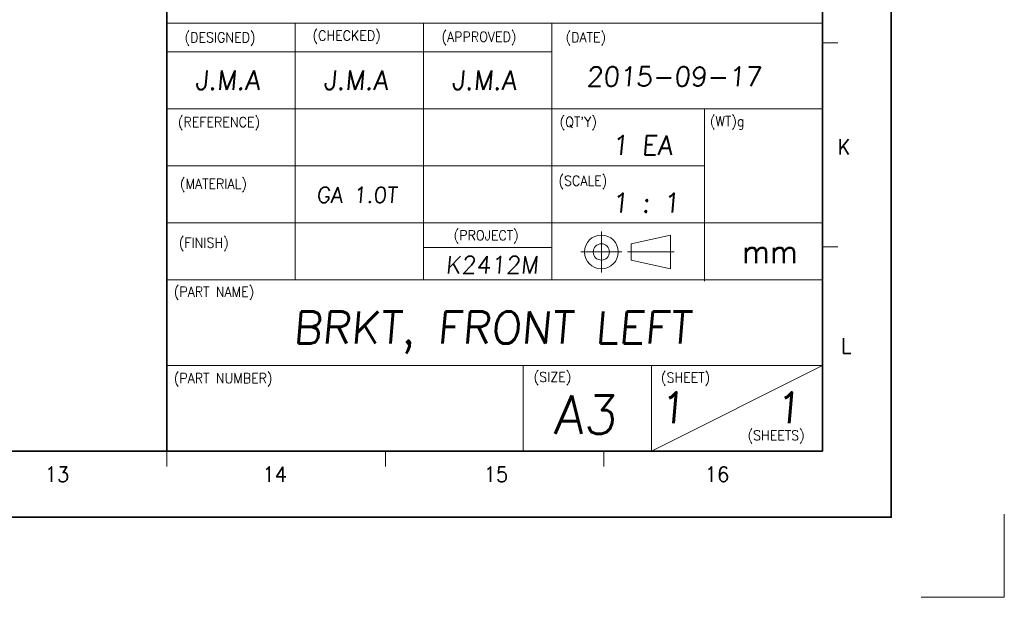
# Model space of a CAD drawing. Header units: millimetres. Extents: x 4497 to 13960, y 12291 to 16372.
# Tile 3 of 217: x 4839 to 4953, y 12291 to 12358. Entities that reach past the tile are written whole.
import ezdxf
from ezdxf.enums import TextEntityAlignment as Align

# ---------------------------------------------------------------- set-up
doc = ezdxf.new("R2010")
doc.units = ezdxf.units.MM
doc.header["$LTSCALE"] = 0.8
doc.linetypes.add('CENTER', pattern=[50.8, 31.75, -6.35, 6.35, -6.35])
doc.layers.get('0').update_dxf_attribs({"linetype": 'CONTINUOUS', "lineweight": 0})
doc.layers.add('1', color=2, linetype='CENTER', lineweight=0)
doc.layers.add('2', color=3, linetype='CONTINUOUS', lineweight=0)
doc.styles.get("Standard").update_dxf_attribs({"font": 'romans.shx', "width": 0.8, "oblique": 5, "bigfont": 'whgtxt.shx'})

msp = doc.modelspace()

# ---------------------------------------------------------------- linework, layer by layer
at = {"color": 7, "linetype": 'Continuous', "lineweight": 35}
for p, q in [((4931.827, 12308.238), (4931.827, 12590.023)), ((4856.368, 12308.238), (4856.368, 12371.121)), ((4529.378, 12308.238), (4931.827, 12308.238))]:
    msp.add_line(p, q, dxfattribs=at)
at = {"color": 7, "linetype": 'Continuous'}
for p, q in [((4931.827, 12308.238), (4931.827, 12371.121)), ((4856.368, 12357.451), (4931.827, 12357.451)), ((4871.131, 12327.923), (4871.131, 12357.451)), ((4885.895, 12327.923), (4885.895, 12357.451)), ((4900.659, 12327.923), (4900.659, 12357.451)), ((4856.368, 12354.17), (4900.659, 12354.17)), ((4931.827, 12355.202), (4933.586, 12355.202)), ((4856.368, 12347.608), (4931.827, 12347.608)), ((4918.237, 12327.768), (4918.237, 12347.608)), ((4856.368, 12341.047), (4918.237, 12341.047)), ((4856.368, 12334.485), (4931.827, 12334.485)), ((4906.375, 12328.788), (4906.375, 12333.498)), ((4909.807, 12332.076), (4914.346, 12333.088)), ((4914.346, 12329.198), (4914.346, 12333.088)), ((4914.346, 12329.198), (4914.346, 12333.088)), ((4885.895, 12331.647), (4900.659, 12331.647)), ((4909.807, 12330.21), (4909.807, 12332.076)), ((4931.827, 12331.72), (4933.586, 12331.72)), ((4904.019, 12331.143), (4908.73, 12331.143)), ((4909.397, 12331.143), (4914.756, 12331.143)), ((4909.807, 12330.21), (4914.346, 12329.198)), ((4856.368, 12327.923), (4931.827, 12327.923)), ((4856.368, 12318.081), (4931.827, 12318.081)), ((4897.378, 12308.238), (4897.378, 12318.081)), ((4912.142, 12308.238), (4912.142, 12318.081)), ((4912.142, 12308.238), (4931.827, 12318.081)), ((4856.368, 12306.479), (4856.368, 12308.238)), ((4856.368, 12308.238), (4931.827, 12308.238)), ((4856.368, 12308.238), (4931.827, 12308.238)), ((4873.57, 12308.238), (4931.827, 12308.238)), ((4881.521, 12306.479), (4881.521, 12308.238)), ((4906.674, 12306.479), (4906.674, 12308.238))]:
    msp.add_line(p, q, dxfattribs=at)
at = {"color": 7, "linetype": 'Continuous', "lineweight": 35}
msp.add_lwpolyline([(4519.723, 12597.631), (4519.723, 12300.631), (4939.723, 12300.631), (4939.723, 12597.631)], close=True, dxfattribs=at)
at = {"color": 7, "linetype": 'Continuous'}
for radius in [1.945, 0.933]:
    msp.add_circle((4906.375, 12331.143), radius, dxfattribs=at)
at = {"layer": '1'}
for p in [(4952.74, 12300.983), (4943.182, 12291.426)]:
    msp.add_line(p, (4952.74, 12291.426), dxfattribs=at)

# ---------------------------------------------------------------- texts
at = {"color": 7, "linetype": 'Continuous', "width": 0.933333}
for s, height, p in [('(DESIGNED)', 1.1408, (4858.413, 12356.381)), ('(CHECKED)', 1.1408, (4873.14, 12356.603)), ('(APPROVED)', 1.1408, (4887.977, 12356.455)), ('(DATE)', 1.1408, (4902.256, 12356.399)), ('(REFERENCE)', 1.14083, (4857.651, 12346.65)), ("(QT'Y)", 1.1408, (4901.575, 12346.669)), ('(WT)g', 1.1408, (4918.869, 12346.742)), ('(MATERIAL)', 1.1408, (4857.883, 12339.539)), ('(SCALE)', 1.1408, (4901.438, 12339.897)), ('(PROJECT)', 1.1408, (4889.377, 12333.626)), ('(FINISH)', 1.1408, (4857.747, 12332.768)), ('mm', 2.662, (4922.584, 12332.514)), ('(PART NAME)', 1.14083, (4857.171, 12327.138)), ('(PART NUMBER)', 1.14083, (4857.171, 12317.183)), ('(SIZE)', 1.1408, (4898.584, 12317.331)), ('(SHEET)', 1.1408, (4913.231, 12317.269)), ('(SHEETS)', 1.1408, (4923.197, 12310.626))]:
    msp.add_text(s, height=height, dxfattribs=at).set_placement(p, align=Align.TOP_LEFT)
for s, p in [('K', (4934.298, 12343.224)), ('L', (4934.555, 12320.346)), ('13', (4843.727, 12305.565)), ('14', (4868.79, 12305.565)), ('15', (4894.238, 12305.565)), ('16', (4919.686, 12305.565))]:
    msp.add_text(s, height=1.759, dxfattribs=at).set_placement(p, align=Align.MIDDLE_CENTER)
at = {"linetype": 'Continuous', "oblique": 5}
for s, height, p in [('A3', 4.4313, (4900.874, 12310.206)), ('1', 3.545, (4913.01, 12311.451)), ('1', 3.545, (4926.309, 12311.451))]:
    msp.add_text(s, height=height, dxfattribs=at).set_placement(p)
at = {"layer": '2', "linetype": 'Continuous', "oblique": 5}
for s, height, p in [('J.M.A', 2.2157, (4859.631, 12349.804)), ('J.M.A', 2.2157, (4874.395, 12349.804)), ('J.M.A', 2.2157, (4889.159, 12349.804)), ('GA 1.0T', 1.7947, (4873.578, 12336.809)), ('K2412M', 1.9941, (4888.45, 12328.662))]:
    msp.add_text(s, height=height, dxfattribs=at).set_placement(p)
at = {"layer": '2', "oblique": 5}
for s, height, p in [('2015-09-17', 2.2157, (4904.644, 12350.201)), ('1 EA', 2.2157, (4907.587, 12342.326)), ('1 : 1', 2.2157, (4907.587, 12335.685)), ('BRKT, FRONT LEFT', 3.6864, (4870.888, 12320.598))]:
    msp.add_text(s, height=height, dxfattribs=at).set_placement(p)

doc.saveas('drawing.dxf')
